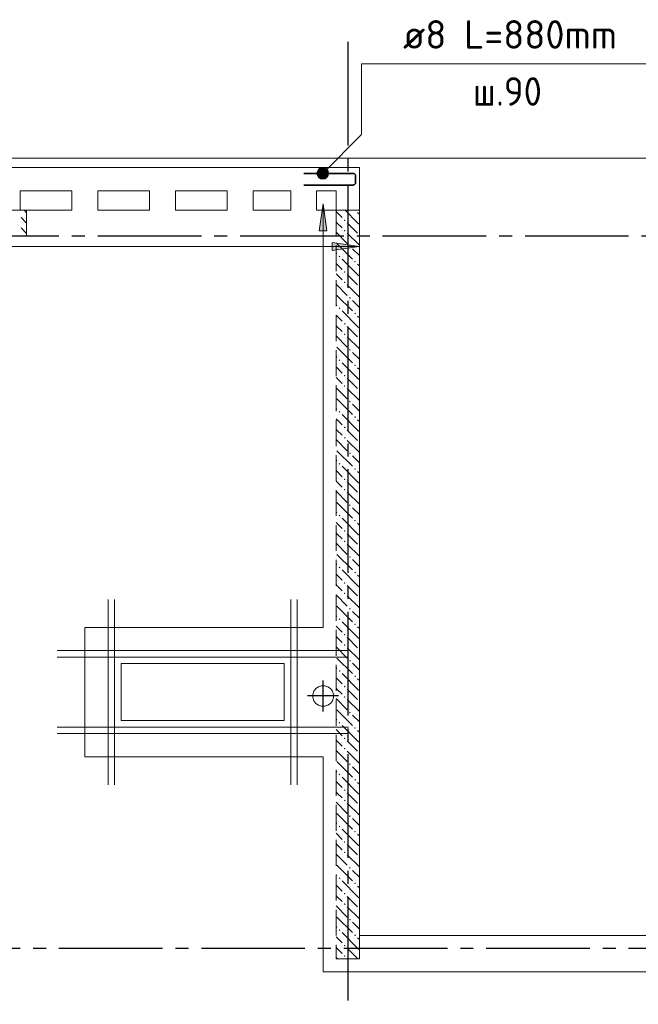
# Model space of a CAD drawing. Header units: millimetres. Extents: x 0 to 61017, y 0 to 42000.
# Tile 14 of 16: x 32307 to 37085, y 28370 to 35971. Entities that reach past the tile are written whole.
import ezdxf

# ---------------------------------------------------------------- set-up
doc = ezdxf.new("R2010")
doc.units = ezdxf.units.MM
doc.linetypes.add('______2', pattern=[270, 200, -70])
doc.linetypes.add('______5', pattern=[1100, 800, -100, 100, -100])
for name, color, linetype, lineweight in [('Standard', 7, 'Continuous', 25), ('ЖБ Перекрытие верхний уровень', 7, 'Continuous', 35), ('ЖБ Пилон', 7, 'Continuous', 35), ('ЖБ Стена верхний уровень', 7, 'Continuous', 35), ('Обрамление проемов стержнями', 7, 'Continuous', 25), ('Оси', 40, '______5', 18), ('Позиционная метка линия выноска', 7, 'Continuous', 13), ('Позиционная метка номер позиции', 7, 'Continuous', 13)]:
    doc.layers.add(name, color=color, linetype=linetype, lineweight=lineweight)
doc.layers.add('Обрамление П-обр. равн.', color=7, linetype='Continuous', lineweight=25, true_color=0x5f1e0f)
doc.styles.add('ISOCPEUR', font='txt')

msp = doc.modelspace()

# ---------------------------------------------------------------- hatches: boundary and pattern name
at = {"layer": 'ЖБ Стена верхний уровень', "linetype": 'Continuous', "lineweight": 18, "transparency": 33554687}
for points in [[(34900.3, 34500), (34896.9, 34496.6), (34893.6, 34500)], [(34810.4, 34423.1), (34816.9, 34429.6), (34823.4, 34423.1), (34816.9, 34416.6)], [(34810.4, 34343.1), (34816.9, 34349.6), (34823.4, 34343.1), (34816.9, 34336.6)], [(34850.5, 34223.1), (34857, 34229.6), (34863.5, 34223.1), (34857, 34216.6)], [(34770.5, 34143.1), (34777, 34149.6), (34783.4, 34143.1), (34777, 34136.6)], [(34890.5, 34103.1), (34896.9, 34109.6), (34903.4, 34103.1), (34896.9, 34096.6)], [(34810.4, 34023.1), (34816.9, 34029.6), (34823.4, 34023.1), (34816.9, 34016.6)], [(34810.4, 33943.1), (34816.9, 33949.6), (34823.4, 33943.1), (34816.9, 33936.6)], [(34850.5, 33823.1), (34857, 33829.6), (34863.5, 33823.1), (34857, 33816.6)], [(34770.5, 33743.1), (34777, 33749.6), (34783.4, 33743.1), (34777, 33736.6)], [(34890.5, 33703.1), (34896.9, 33709.6), (34903.4, 33703.1), (34896.9, 33696.6)], [(34810.4, 33623.1), (34816.9, 33629.6), (34823.4, 33623.1), (34816.9, 33616.6)], [(34810.4, 33543.1), (34816.9, 33549.6), (34823.4, 33543.1), (34816.9, 33536.6)], [(34850.5, 33423.1), (34857, 33429.6), (34863.5, 33423.1), (34857, 33416.6)], [(34770.5, 33343.1), (34777, 33349.6), (34783.4, 33343.1), (34777, 33336.6)], [(34890.5, 33303.1), (34896.9, 33309.6), (34903.4, 33303.1), (34896.9, 33296.6)], [(34810.4, 33223.1), (34816.9, 33229.6), (34823.4, 33223.1), (34816.9, 33216.6)], [(34810.4, 33143.1), (34816.9, 33149.6), (34823.4, 33143.1), (34816.9, 33136.6)], [(34850.5, 33023.1), (34857, 33029.6), (34863.5, 33023.1), (34857, 33016.6)], [(34770.5, 32943.1), (34777, 32949.6), (34783.4, 32943.1), (34777, 32936.6)], [(34890.5, 32903.1), (34896.9, 32909.6), (34903.4, 32903.1), (34896.9, 32896.6)], [(34810.4, 32823.1), (34816.9, 32829.6), (34823.4, 32823.1), (34816.9, 32816.6)], [(34810.4, 32743.1), (34816.9, 32749.6), (34823.4, 32743.1), (34816.9, 32736.6)], [(34850.5, 32623.1), (34857, 32629.6), (34863.5, 32623.1), (34857, 32616.6)], [(34770.5, 32543.1), (34777, 32549.6), (34783.4, 32543.1), (34777, 32536.6)], [(34890.5, 32503.1), (34896.9, 32509.6), (34903.4, 32503.1), (34896.9, 32496.6)], [(34810.4, 32423.1), (34816.9, 32429.6), (34823.4, 32423.1), (34816.9, 32416.6)], [(34810.4, 32343.1), (34816.9, 32349.6), (34823.4, 32343.1), (34816.9, 32336.6)], [(34850.5, 32223.1), (34857, 32229.6), (34863.5, 32223.1), (34857, 32216.6)], [(34770.5, 32143.1), (34777, 32149.6), (34783.4, 32143.1), (34777, 32136.6)], [(34890.5, 32103.1), (34896.9, 32109.6), (34903.4, 32103.1), (34896.9, 32096.6)], [(34810.4, 32023.1), (34816.9, 32029.6), (34823.4, 32023.1), (34816.9, 32016.6)], [(34810.4, 31943.1), (34816.9, 31949.6), (34823.4, 31943.1), (34816.9, 31936.6)], [(34850.5, 31823.1), (34857, 31829.6), (34863.5, 31823.1), (34857, 31816.6)], [(34770.5, 31743.1), (34777, 31749.6), (34783.4, 31743.1), (34777, 31736.6)], [(34890.5, 31703.1), (34896.9, 31709.6), (34903.4, 31703.1), (34896.9, 31696.6)], [(34810.4, 31623.1), (34816.9, 31629.6), (34823.4, 31623.1), (34816.9, 31616.6)], [(34810.4, 31543.1), (34816.9, 31549.6), (34823.4, 31543.1), (34816.9, 31536.6)], [(34850.5, 31423.1), (34857, 31429.6), (34863.5, 31423.1), (34857, 31416.6)], [(34770.5, 31343.1), (34777, 31349.6), (34783.4, 31343.1), (34777, 31336.6)], [(34890.5, 31303.1), (34896.9, 31309.6), (34903.4, 31303.1), (34896.9, 31296.6)], [(34810.4, 31223.1), (34816.9, 31229.6), (34823.4, 31223.1), (34816.9, 31216.6)], [(34810.4, 31143.1), (34816.9, 31149.6), (34823.4, 31143.1), (34816.9, 31136.6)], [(34850.5, 31023.1), (34857, 31029.6), (34863.5, 31023.1), (34857, 31016.6)], [(34770.5, 30943.1), (34777, 30949.6), (34783.4, 30943.1), (34777, 30936.6)], [(34890.5, 30903.1), (34896.9, 30909.6), (34903.4, 30903.1), (34896.9, 30896.6)], [(34810.4, 30823.1), (34816.9, 30829.6), (34823.4, 30823.1), (34816.9, 30816.6)], [(34810.4, 30743.1), (34816.9, 30749.6), (34823.4, 30743.1), (34816.9, 30736.6)], [(34850.5, 30623.1), (34857, 30629.6), (34863.5, 30623.1), (34857, 30616.6)], [(34770.5, 30543.1), (34777, 30549.6), (34783.4, 30543.1), (34777, 30536.6)], [(34890.5, 30503.1), (34896.9, 30509.6), (34903.4, 30503.1), (34896.9, 30496.6)], [(34810.4, 30423.1), (34816.9, 30429.6), (34823.4, 30423.1), (34816.9, 30416.6)], [(34810.4, 30343.1), (34816.9, 30349.6), (34823.4, 30343.1), (34816.9, 30336.6)], [(34850.5, 30223.1), (34857, 30229.6), (34863.5, 30223.1), (34857, 30216.6)], [(34770.5, 30143.1), (34777, 30149.6), (34783.4, 30143.1), (34777, 30136.6)], [(34890.5, 30103.1), (34896.9, 30109.6), (34903.4, 30103.1), (34896.9, 30096.6)], [(34810.4, 30023.1), (34816.9, 30029.6), (34823.4, 30023.1), (34816.9, 30016.6)], [(34810.4, 29943.1), (34816.9, 29949.6), (34823.4, 29943.1), (34816.9, 29936.6)], [(34850.5, 29823.1), (34857, 29829.6), (34863.5, 29823.1), (34857, 29816.6)], [(34770.5, 29743.1), (34777, 29749.6), (34783.4, 29743.1), (34777, 29736.6)], [(34890.5, 29703.1), (34896.9, 29709.6), (34903.4, 29703.1), (34896.9, 29696.6)], [(34810.4, 29623.1), (34816.9, 29629.6), (34823.4, 29623.1), (34816.9, 29616.6)], [(34810.4, 29543.1), (34816.9, 29549.6), (34823.4, 29543.1), (34816.9, 29536.6)], [(34850.5, 29423.1), (34857, 29429.6), (34863.5, 29423.1), (34857, 29416.6)], [(34770.5, 29343.1), (34777, 29349.6), (34783.4, 29343.1), (34777, 29336.6)], [(34890.5, 29303.1), (34896.9, 29309.6), (34903.4, 29303.1), (34896.9, 29296.6)], [(34810.4, 29223.1), (34816.9, 29229.6), (34823.4, 29223.1), (34816.9, 29216.6)], [(34810.4, 29143.1), (34816.9, 29149.6), (34823.4, 29143.1), (34816.9, 29136.6)], [(34850.5, 29023.1), (34857, 29029.6), (34863.5, 29023.1), (34857, 29016.6)], [(34770.5, 28943.1), (34777, 28949.6), (34783.4, 28943.1), (34777, 28936.6)], [(34890.5, 28903.1), (34896.9, 28909.6), (34903.4, 28903.1), (34896.9, 28896.6)], [(34810.4, 28823.1), (34816.9, 28829.6), (34823.4, 28823.1), (34816.9, 28816.6)], [(34810.4, 28743.1), (34816.9, 28749.6), (34823.4, 28743.1), (34816.9, 28736.6)]]:
    msp.add_hatch(color=7, dxfattribs=at).paths.add_polyline_path(points, flags=16)
at = {"layer": 'Позиционная метка линия выноска', "linetype": 'Continuous', "lineweight": 13, "transparency": 33554687}
msp.add_hatch(color=7, dxfattribs=at).paths.add_polyline_path([(34620, 34340), (34650, 34550), (34680, 34340)], flags=16)
msp.add_hatch(color=7, dxfattribs=at).paths.add_polyline_path([(34720, 34190), (34930, 34220), (34720, 34250)])
at = {"layer": 'Позиционная метка номер позиции', "linetype": 'Continuous', "lineweight": 13, "transparency": 33554687}
for points in [[(34604, 34796.4), (34679.1, 34753.2), (34615.4, 34816.8)], [(34615.4, 34816.8), (34690.5, 34773.5), (34635.8, 34828.3)], [(34615.4, 34816.8), (34679.1, 34753.2), (34690.5, 34773.5)], [(34635.8, 34828.3), (34690.5, 34773.5), (34690.5, 34796.4)], [(34635.8, 34828.3), (34690.5, 34796.4), (34658.7, 34828.3)], [(34658.7, 34828.3), (34690.5, 34796.4), (34679.1, 34816.8)], [(34604, 34773.5), (34658.7, 34741.7), (34604, 34796.4)], [(34604, 34796.4), (34658.7, 34741.7), (34679.1, 34753.2)], [(34635.8, 34741.7), (34604, 34773.5), (34615.4, 34753.2)], [(34604, 34773.5), (34635.8, 34741.7), (34658.7, 34741.7)]]:
    msp.add_hatch(color=7, dxfattribs=at).paths.add_polyline_path(points)

# ---------------------------------------------------------------- linework, layer by layer
at = {"layer": 'Standard', "color": 8, "linetype": '______5', "lineweight": -3, "transparency": 33554687}
for p, q in [((34650, 30630.5), (34650, 30869.5)), ((34769.5, 30750), (34530.5, 30750))]:
    msp.add_line(p, q, dxfattribs=at)
at = {"layer": 'Standard', "color": 254, "linetype": 'Continuous', "lineweight": 13, "true_color": 0xc4c4ff, "transparency": 33554687}
msp.add_lwpolyline([(7029, 19795), (49781, 19795), (49781, 34901), (7029, 34901), (7029, 19795)], dxfattribs=at)
at = {"layer": 'ЖБ Перекрытие верхний уровень', "color": 7, "linetype": 'Continuous', "lineweight": 18, "transparency": 33554687}
for p, q in [((34930, 34830), (28240, 34830)), ((34930, 28900), (34930, 34830)), ((32310, 34500), (32310, 34650)), ((32310, 34650), (32710, 34650)), ((32710, 34650), (32710, 34500)), ((32910, 34500), (32910, 34650)), ((32910, 34650), (33310, 34650)), ((33310, 34650), (33310, 34500)), ((33510, 34500), (33510, 34650)), ((33510, 34650), (33910, 34650)), ((33910, 34650), (33910, 34500)), ((34110, 34650), (34400, 34650)), ((34110, 34500), (34110, 34650)), ((34400, 34650), (34400, 34500)), ((34600, 34500), (34600, 34650)), ((34600, 34650), (34750, 34650)), ((34750, 34650), (34750, 34500)), ((32710, 34500), (32310, 34500)), ((33310, 34500), (32910, 34500)), ((33910, 34500), (33510, 34500)), ((34400, 34500), (34110, 34500)), ((34750, 34500), (34600, 34500)), ((34350, 31000), (33090, 31000)), ((33090, 31000), (33090, 30560)), ((34350, 30560), (34350, 31000)), ((34578.1, 30786.6), (34570.3, 30762.6)), ((34593, 30807), (34578.1, 30786.6)), ((34613.4, 30821.9), (34593, 30807)), ((34637.4, 30829.7), (34613.4, 30821.9)), ((34662.6, 30829.7), (34637.4, 30829.7)), ((34686.6, 30821.9), (34662.6, 30829.7)), ((34707, 30807), (34686.6, 30821.9)), ((34721.9, 30786.6), (34707, 30807)), ((34729.7, 30762.6), (34721.9, 30786.6)), ((34570.3, 30762.6), (34570.3, 30737.4)), ((34570.3, 30737.4), (34578.1, 30713.4)), ((34578.1, 30713.4), (34593, 30693)), ((34707, 30693), (34721.9, 30713.4)), ((34721.9, 30713.4), (34729.7, 30737.4)), ((34729.7, 30737.4), (34729.7, 30762.6)), ((34593, 30693), (34613.4, 30678.1)), ((34613.4, 30678.1), (34637.4, 30670.3)), ((34637.4, 30670.3), (34662.6, 30670.3)), ((34662.6, 30670.3), (34686.6, 30678.1)), ((34686.6, 30678.1), (34707, 30693)), ((33090, 30560), (34350, 30560)), ((39880, 28900), (34930, 28900))]:
    msp.add_line(p, q, dxfattribs=at)
at = {"layer": 'ЖБ Пилон', "color": 253, "linetype": '______2', "lineweight": 13, "true_color": 0xa0a0a0, "transparency": 33554687}
for p, q in [((32360, 34500), (30910, 34500)), ((32360, 34300), (32360, 34500)), ((30910, 34300), (32360, 34300))]:
    msp.add_line(p, q, dxfattribs=at)
at = {"layer": 'ЖБ Пилон', "color": 9, "linetype": 'Continuous', "lineweight": 18, "true_color": 0xc7c7c7, "transparency": 33554687}
for p, q in [((32357, 34403.1), (32316.9, 34443.1)), ((32340.1, 34500), (32360, 34480.1)), ((32316.9, 34363.1), (32360, 34320.1)), ((32360, 34400.1), (32357, 34403.1))]:
    msp.add_line(p, q, dxfattribs=at)
at = {"layer": 'ЖБ Стена верхний уровень', "color": 251, "linetype": '______2', "lineweight": 13, "true_color": 0x656565, "transparency": 33554687}
for p, q in [((34930, 34500), (34750, 34500)), ((34750, 34500), (34750, 28720)), ((34930, 28720), (34930, 34500)), ((34750, 28720), (34930, 28720))]:
    msp.add_line(p, q, dxfattribs=at)
at = {"layer": 'ЖБ Стена верхний уровень', "color": 9, "linetype": 'Continuous', "lineweight": 18, "true_color": 0xc7c7c7, "transparency": 33554687}
for p, q in [((34750, 34490.1), (34796.9, 34443.1)), ((34916.9, 34403.1), (34820.1, 34500)), ((34916.9, 34483.1), (34930, 34470.1)), ((34757, 34403.1), (34750, 34410.1)), ((34796.9, 34363.1), (34757, 34403.1)), ((34837, 34403.1), (34916.9, 34323.1)), ((34916.9, 34403.1), (34930, 34390.1)), ((34750, 34330.1), (34837, 34243.1)), ((34837, 34323.1), (34930, 34230.1)), ((34757, 34243.1), (34877, 34123.1)), ((34750, 34170.1), (34757, 34163.1)), ((34930, 34150.1), (34877, 34203.1)), ((34750, 34090.1), (34796.9, 34043.1)), ((34916.9, 34003.1), (34796.9, 34123.1)), ((34916.9, 34083.1), (34930, 34070.1)), ((34757, 34003.1), (34750, 34010.1)), ((34796.9, 33963.1), (34757, 34003.1)), ((34837, 34003.1), (34916.9, 33923.1)), ((34916.9, 34003.1), (34930, 33990.1)), ((34750, 33930.1), (34837, 33843.1)), ((34837, 33923.1), (34930, 33830.1)), ((34757, 33843.1), (34877, 33723.1)), ((34750, 33770.1), (34757, 33763.1)), ((34930, 33750.1), (34877, 33803.1)), ((34750, 33690.1), (34796.9, 33643.1)), ((34916.9, 33603.1), (34796.9, 33723.1)), ((34916.9, 33683.1), (34930, 33670.1)), ((34757, 33603.1), (34750, 33610.1)), ((34796.9, 33563.1), (34757, 33603.1)), ((34837, 33603.1), (34916.9, 33523.1)), ((34916.9, 33603.1), (34930, 33590.1)), ((34750, 33530.1), (34837, 33443.1)), ((34837, 33523.1), (34930, 33430.1)), ((34757, 33443.1), (34877, 33323.1)), ((34930, 33350.1), (34877, 33403.1)), ((34750, 33370.1), (34757, 33363.1)), ((34916.9, 33203.1), (34796.9, 33323.1)), ((34750, 33290.1), (34796.9, 33243.1)), ((34916.9, 33283.1), (34930, 33270.1)), ((34757, 33203.1), (34750, 33210.1)), ((34796.9, 33163.1), (34757, 33203.1)), ((34837, 33203.1), (34916.9, 33123.1)), ((34916.9, 33203.1), (34930, 33190.1)), ((34750, 33130.1), (34837, 33043.1)), ((34837, 33123.1), (34930, 33030.1)), ((34757, 33043.1), (34877, 32923.1)), ((34930, 32950.1), (34877, 33003.1)), ((34750, 32970.1), (34757, 32963.1)), ((34916.9, 32803.1), (34796.9, 32923.1)), ((34750, 32890.1), (34796.9, 32843.1)), ((34916.9, 32883.1), (34930, 32870.1)), ((34757, 32803.1), (34750, 32810.1)), ((34796.9, 32763.1), (34757, 32803.1)), ((34837, 32803.1), (34916.9, 32723.1)), ((34916.9, 32803.1), (34930, 32790.1)), ((34750, 32730.1), (34837, 32643.1)), ((34837, 32723.1), (34930, 32630.1)), ((34757, 32643.1), (34877, 32523.1)), ((34750, 32570.1), (34757, 32563.1)), ((34930, 32550.1), (34877, 32603.1)), ((34750, 32490.1), (34796.9, 32443.1)), ((34916.9, 32403.1), (34796.9, 32523.1)), ((34916.9, 32483.1), (34930, 32470.1)), ((34757, 32403.1), (34750, 32410.1)), ((34796.9, 32363.1), (34757, 32403.1)), ((34837, 32403.1), (34916.9, 32323.1)), ((34916.9, 32403.1), (34930, 32390.1)), ((34750, 32330.1), (34837, 32243.1)), ((34837, 32323.1), (34930, 32230.1)), ((34757, 32243.1), (34877, 32123.1)), ((34750, 32170.1), (34757, 32163.1)), ((34930, 32150.1), (34877, 32203.1)), ((34750, 32090.1), (34796.9, 32043.1)), ((34916.9, 32003.1), (34796.9, 32123.1)), ((34916.9, 32083.1), (34930, 32070.1)), ((34757, 32003.1), (34750, 32010.1)), ((34796.9, 31963.1), (34757, 32003.1)), ((34837, 32003.1), (34916.9, 31923.1)), ((34916.9, 32003.1), (34930, 31990.1)), ((34750, 31930.1), (34837, 31843.1)), ((34837, 31923.1), (34930, 31830.1)), ((34757, 31843.1), (34877, 31723.1)), ((34930, 31750.1), (34877, 31803.1)), ((34750, 31770.1), (34757, 31763.1)), ((34916.9, 31603.1), (34796.9, 31723.1)), ((34750, 31690.1), (34796.9, 31643.1)), ((34916.9, 31683.1), (34930, 31670.1)), ((34757, 31603.1), (34750, 31610.1)), ((34796.9, 31563.1), (34757, 31603.1)), ((34837, 31603.1), (34916.9, 31523.1)), ((34916.9, 31603.1), (34930, 31590.1)), ((34750, 31530.1), (34837, 31443.1)), ((34837, 31523.1), (34930, 31430.1)), ((34757, 31443.1), (34877, 31323.1)), ((34930, 31350.1), (34877, 31403.1)), ((34750, 31370.1), (34757, 31363.1)), ((34916.9, 31203.1), (34796.9, 31323.1)), ((34750, 31290.1), (34796.9, 31243.1)), ((34916.9, 31283.1), (34930, 31270.1)), ((34757, 31203.1), (34750, 31210.1)), ((34796.9, 31163.1), (34757, 31203.1)), ((34837, 31203.1), (34916.9, 31123.1)), ((34916.9, 31203.1), (34930, 31190.1)), ((34750, 31130.1), (34837, 31043.1)), ((34837, 31123.1), (34930, 31030.1)), ((34757, 31043.1), (34877, 30923.1)), ((34750, 30970.1), (34757, 30963.1)), ((34930, 30950.1), (34877, 31003.1)), ((34750, 30890.1), (34796.9, 30843.1)), ((34916.9, 30803.1), (34796.9, 30923.1)), ((34916.9, 30883.1), (34930, 30870.1)), ((34757, 30803.1), (34750, 30810.1)), ((34796.9, 30763.1), (34757, 30803.1)), ((34837, 30803.1), (34916.9, 30723.1)), ((34916.9, 30803.1), (34930, 30790.1)), ((34750, 30730.1), (34837, 30643.1)), ((34837, 30723.1), (34930, 30630.1)), ((34757, 30643.1), (34877, 30523.1)), ((34750, 30570.1), (34757, 30563.1)), ((34930, 30550.1), (34877, 30603.1)), ((34750, 30490.1), (34796.9, 30443.1)), ((34916.9, 30403.1), (34796.9, 30523.1)), ((34916.9, 30483.1), (34930, 30470.1)), ((34757, 30403.1), (34750, 30410.1)), ((34750, 30330.1), (34837, 30243.1)), ((34796.9, 30363.1), (34757, 30403.1)), ((34837, 30403.1), (34916.9, 30323.1)), ((34916.9, 30403.1), (34930, 30390.1)), ((34837, 30323.1), (34930, 30230.1)), ((34757, 30243.1), (34877, 30123.1)), ((34930, 30150.1), (34877, 30203.1)), ((34750, 30170.1), (34757, 30163.1)), ((34916.9, 30003.1), (34796.9, 30123.1)), ((34750, 30090.1), (34796.9, 30043.1)), ((34916.9, 30083.1), (34930, 30070.1)), ((34757, 30003.1), (34750, 30010.1)), ((34796.9, 29963.1), (34757, 30003.1)), ((34837, 30003.1), (34916.9, 29923.1)), ((34916.9, 30003.1), (34930, 29990.1)), ((34750, 29930.1), (34837, 29843.1)), ((34837, 29923.1), (34930, 29830.1)), ((34757, 29843.1), (34877, 29723.1)), ((34930, 29750.1), (34877, 29803.1)), ((34750, 29770.1), (34757, 29763.1)), ((34916.9, 29603.1), (34796.9, 29723.1)), ((34750, 29690.1), (34796.9, 29643.1)), ((34916.9, 29683.1), (34930, 29670.1)), ((34757, 29603.1), (34750, 29610.1)), ((34796.9, 29563.1), (34757, 29603.1)), ((34837, 29603.1), (34916.9, 29523.1)), ((34916.9, 29603.1), (34930, 29590.1)), ((34750, 29530.1), (34837, 29443.1)), ((34837, 29523.1), (34930, 29430.1)), ((34757, 29443.1), (34877, 29323.1)), ((34750, 29370.1), (34757, 29363.1)), ((34930, 29350.1), (34877, 29403.1)), ((34750, 29290.1), (34796.9, 29243.1)), ((34916.9, 29203.1), (34796.9, 29323.1)), ((34916.9, 29283.1), (34930, 29270.1)), ((34757, 29203.1), (34750, 29210.1)), ((34796.9, 29163.1), (34757, 29203.1)), ((34837, 29203.1), (34916.9, 29123.1)), ((34916.9, 29203.1), (34930, 29190.1)), ((34750, 29130.1), (34837, 29043.1)), ((34837, 29123.1), (34930, 29030.1)), ((34757, 29043.1), (34877, 28923.1)), ((34750, 28970.1), (34757, 28963.1)), ((34930, 28950.1), (34877, 29003.1)), ((34750, 28890.1), (34796.9, 28843.1)), ((34916.9, 28803.1), (34796.9, 28923.1)), ((34757, 28803.1), (34750, 28810.1)), ((34916.9, 28883.1), (34930, 28870.1)), ((34796.9, 28763.1), (34757, 28803.1)), ((34837, 28803.1), (34916.9, 28723.1)), ((34916.9, 28803.1), (34930, 28790.1)), ((34750, 28730.1), (34760.1, 28720)), ((34837, 28723.1), (34840.1, 28720))]:
    msp.add_line(p, q, dxfattribs=at)
at = {"layer": 'Обрамление П-обр. равн.', "color": 7, "linetype": 'Continuous', "lineweight": 35, "transparency": 33554687}
msp.add_lwpolyline([(34501, 34695), (34881.9, 34695), (34885.4, 34695.5), (34889.1, 34696.7), (34892.4, 34698.6), (34895.1, 34700.9), (34897.4, 34703.6), (34899.3, 34706.9), (34900.5, 34710.6), (34901, 34714.1), (34901, 34765.9), (34900.5, 34769.4), (34899.3, 34773.1), (34897.4, 34776.4), (34895.1, 34779.1), (34892.4, 34781.4), (34889.1, 34783.3), (34885.4, 34784.5), (34881.9, 34785), (34501, 34785)], dxfattribs=at)
at = {"layer": 'Обрамление проемов стержнями', "color": 7, "linetype": 'Continuous', "lineweight": 18, "transparency": 33554687}
for p, q in [((32990, 30065), (32990, 31495)), ((33040, 30065), (33040, 31495)), ((34400, 30065), (34400, 31495)), ((34450, 30065), (34450, 31495)), ((32595, 31100), (34845, 31100)), ((32595, 31050), (34845, 31050)), ((32595, 30510), (34845, 30510)), ((32595, 30460), (34845, 30460))]:
    msp.add_line(p, q, dxfattribs=at)
at = {"layer": 'Оси', "color": 8, "linetype": '______5', "lineweight": -3, "transparency": 33554687}
for p, q in [((34840, 35800), (34840, 16970)), ((50210, 34300), (4600, 34300)), ((50210, 34300), (4600, 34300)), ((49910, 28800), (4600, 28800))]:
    msp.add_line(p, q, dxfattribs=at)
at = {"layer": 'Позиционная метка линия выноска', "color": 251, "linetype": 'Continuous', "lineweight": 13, "true_color": 0x494949, "transparency": 33554687}
for p, q in [((34620, 34340), (34650, 34550)), ((34650, 34550), (34650, 34550)), ((34650, 34550), (34650, 34550)), ((34650, 34550), (34650, 34550)), ((34650, 34550), (34680, 34340)), ((34680, 34340), (34620, 34340)), ((34650, 34340), (34650, 34325)), ((34720, 34220), (34705, 34220)), ((34930, 34220), (34720, 34250)), ((34720, 34250), (34720, 34190)), ((34720, 34190), (34930, 34220)), ((34930, 34220), (34930, 34220)), ((34930, 34220), (34930, 34220)), ((34930, 34220), (34930, 34220))]:
    msp.add_line(p, q, dxfattribs=at)
for points in [[(34650, 34550), (34650, 31280), (32810, 31280), (32810, 30280), (34650, 30280), (34650, 28620), (40160, 28620), (40160, 29120), (41510, 29120), (41510, 28440), (42870, 28440), (42870, 30280), (44710, 30280), (44710, 31280), (42870, 31280), (42870, 34220), (49330, 34220)], [(7380, 21450), (7380, 34220), (13610, 34220), (13610, 31280), (11770, 31280), (11770, 30280), (13610, 30280), (13610, 28620), (19120, 28620), (19120, 29120), (20470, 29120), (20470, 28440), (21830, 28440), (21830, 30280), (23670, 30280), (23670, 31280), (21830, 31280), (21830, 34220), (34930, 34220)]]:
    msp.add_lwpolyline(points, dxfattribs=at)
at = {"layer": 'Позиционная метка номер позиции', "color": 7, "linetype": 'Continuous', "lineweight": 13, "transparency": 33554687}
for p, q in [((34615.4, 34816.8), (34615.4, 34816.8)), ((34679.1, 34816.8), (34679.1, 34816.8)), ((34615.4, 34753.2), (34615.4, 34753.2)), ((34679.1, 34753.2), (34679.1, 34753.2))]:
    msp.add_line(p, q, dxfattribs=at)
msp.add_lwpolyline([(34647.3, 34785), (34947.3, 35085), (34947.3, 35630), (37447.3, 35630)], dxfattribs=at)
msp.add_circle((34647.3, 34785), 45, dxfattribs=at)

# ---------------------------------------------------------------- texts
at = {"layer": 'Обрамление П-обр. равн.', "color": 7, "linetype": 'Continuous', "lineweight": 13, "transparency": 33554687, "char_height": 220, "attachment_point": 7, "style": 'ISOCPEUR'}
for s, insert, width in [('\\W0.98;ø8 L=880mm ', (35267.3, 35747.3), 1888.522), ('\\W0.94;ш.90 ', (35806.3, 35307.3), 807.163)]:
    msp.add_mtext(s, dxfattribs=dict(at, insert=insert, width=width))

doc.saveas('drawing.dxf')
